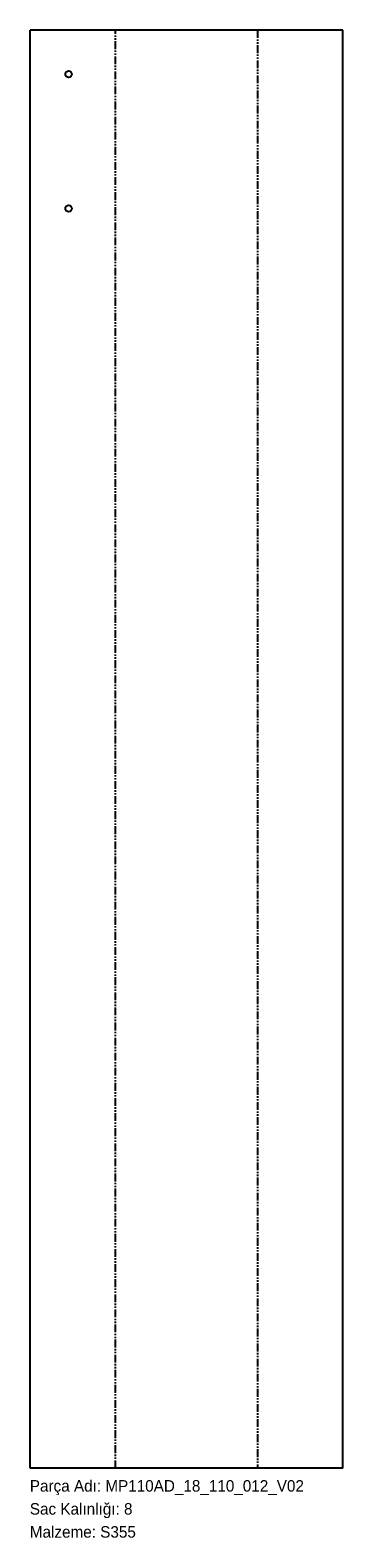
# Model space of a CAD drawing. Header units: millimetres. Extents: x 0 to 326, y -72 to 1500.
import ezdxf

# ---------------------------------------------------------------- set-up
doc = ezdxf.new("R2010")
doc.units = ezdxf.units.MM
for name, pattern in [('SLD-İki-Kısa-Kesik-Çizgili-Uzun-Kesik-Çizgi', [15.748, 8.128, -1.524, 1.524, -1.524, 1.524, -1.524]), ('SLD-Katı', [0]), ('SLD-Sürekli', [0])]:
    doc.linetypes.add(name, pattern=pattern)
doc.layers.add('METIN', color=96, linetype='SLD-Katı')
doc.styles.add('SLDTEXTSTYLE0', font='ARIAL.TTF', dxfattribs={"width": 0.948, "bigfont": 'bigfont'})
doc.styles.add('SLDTEXTSTYLE1', font='ARIAL.TTF', dxfattribs={"width": 0.948})

msp = doc.modelspace()

# ---------------------------------------------------------------- linework, layer by layer
at = {"color": 7, "linetype": 'SLD-Sürekli', "lineweight": 25}
for p, q in [((0.4, 0.4), (0.4, 1500.4)), ((325.817694, 1500.4), (0.4, 1500.4)), ((325.817694, 0.4), (325.817694, 1500.4)), ((325.817694, 0.4), (0.4, 0.4))]:
    msp.add_line(p, q, dxfattribs=at)
at = {"color": 7, "linetype": 'SLD-İki-Kısa-Kesik-Çizgili-Uzun-Kesik-Çizgi'}
for p, q in [((89.254424, 0.4), (89.254424, 1500.4)), ((236.963271, 1500.4), (236.963271, 0.4))]:
    msp.add_line(p, q, dxfattribs=at)
at = {"color": 7, "linetype": 'SLD-Sürekli', "lineweight": 25}
for centre in [(40.4, 1454.4), (40.4, 1314.4)]:
    msp.add_circle(centre, 3.4, dxfattribs=at)

# ---------------------------------------------------------------- texts
at = {"layer": 'METIN', "char_height": 12, "attachment_point": 1}
for s, insert, style in [('Parça Adı: MP110AD_18_110_012_V02', (0, -12.031187), 'SLDTEXTSTYLE0'), ('Sac Kalınlığı: 8', (0, -36.031187), 'SLDTEXTSTYLE0'), ('Malzeme: S355', (0, -60.031187), 'SLDTEXTSTYLE1')]:
    msp.add_mtext(s, dxfattribs=dict(at, insert=insert, style=style))

doc.saveas('drawing.dxf')
